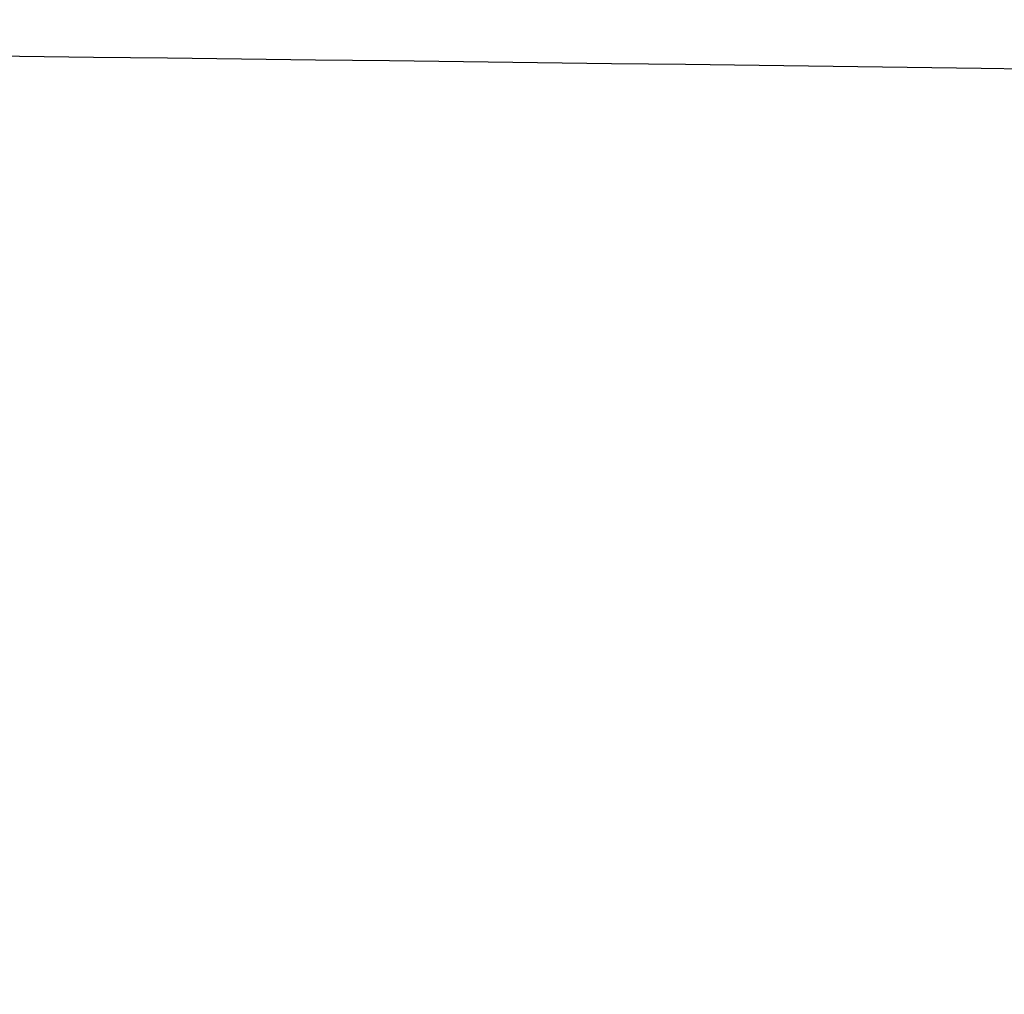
# Model space of a CAD drawing. Header units: centimetres. Extents: x -131 to 30, y 97 to 149.
# Tile 148 of 256: x -110.001 to -109.736, y 144.117 to 144.378. Entities that reach past the tile are written whole.
import ezdxf

# ---------------------------------------------------------------- set-up
doc = ezdxf.new("R2010")
doc.units = ezdxf.units.CM
doc.layers.add('SOLIDE1', color=7, linetype='Continuous', true_color=0xffffff)

msp = doc.modelspace()

# ---------------------------------------------------------------- linework, layer by layer
at = {"layer": 'SOLIDE1'}
msp.add_open_spline([(-50.55414, 143.08102, 12.82954), (-60.34255, 143.29567, 12.82954), (-70.13095, 143.51032, 12.82954), (-79.91936, 143.72494, 12.82954), (-86.72237, 143.8741, 12.82954), (-93.52538, 144.02333, 12.82954), (-100.3284, 144.17242, 12.82954), (-102.02887, 144.20968, 12.82954), (-103.72933, 144.24751, 12.82954), (-105.42982, 144.28391, 12.82954), (-107.12565, 144.32022, 12.82954), (-108.8215, 144.35826, 12.82954), (-110.51766, 144.37408, 12.82954), (-112.17653, 144.38424, 12.82954), (-113.84047, 144.39135, 12.82954), (-115.4923, 144.21774, 12.82954), (-116.2822, 144.13146, 12.82954), (-117.06708, 143.98736, 12.82954), (-117.82977, 143.76277, 12.82954), (-118.59934, 143.53605, 12.82954), (-119.34556, 143.23424, 12.82954), (-120.06609, 142.8823, 12.82954), (-121.52929, 142.16728, 12.82954), (-122.90737, 141.26962, 12.82954), (-124.1227, 140.18345, 12.82954), (-124.7307, 139.64007, 12.82954), (-125.29468, 139.0479, 12.82954), (-125.81275, 138.41833, 12.82954), (-126.33415, 137.78472, 12.82954), (-126.80842, 137.11266, 12.82954), (-127.23555, 136.41213, 12.82954), (-127.66081, 135.71494, 12.82954), (-128.02831, 134.98198, 12.82954), (-128.32411, 134.22059, 12.82954), (-128.62439, 133.44746, 12.82954), (-128.8556, 132.64931, 12.82954), (-129.05404, 131.84455, 12.82954), (-129.45667, 130.21121, 12.82954), (-129.66539, 128.5376, 12.82954), (-129.81537, 126.86434, 12.82954), (-130.11856, 123.47626, 12.82954), (-130.2776, 120.07753, 12.82954), (-130.43192, 116.68007, 12.82954), (-130.44873, 116.30796, 12.82954), (-130.46552, 115.93585, 12.82954), (-130.48139, 115.56371, 12.82954)], degree=3, knots=[-0.000012, -0.000012, -0.000012, -0.000012, 29.380155, 29.380155, 29.380155, 49.799589, 49.799589, 49.799589, 54.903603, 54.903603, 54.903603, 59.99365, 59.99365, 59.99365, 64.97488, 64.97488, 64.97488, 67.360063, 67.360063, 67.360063, 69.767008, 69.767008, 69.767008, 74.656116, 74.656116, 74.656116, 77.102956, 77.102956, 77.102956, 79.565206, 79.565206, 79.565206, 82.016105, 82.016105, 82.016105, 84.504166, 84.504166, 84.504166, 89.548588, 89.548588, 89.548588, 99.755121, 99.755121, 99.755121, 100.872882, 100.872882, 100.872882, 100.872882], dxfattribs=at)
msp.add_open_spline([(-50.55414, 143.08102, 12.82954), (-60.34255, 143.29567, 12.82954), (-70.13095, 143.51032, 12.82954), (-79.91936, 143.72494, 12.82954), (-86.72237, 143.8741, 12.82954), (-93.52538, 144.02333, 12.82954), (-100.3284, 144.17242, 12.82954), (-102.02887, 144.20968, 12.82954), (-103.72933, 144.24751, 12.82954), (-105.42982, 144.28391, 12.82954), (-107.12565, 144.32022, 12.82954), (-108.8215, 144.35826, 12.82954), (-110.51766, 144.37408, 12.82954), (-112.17653, 144.38424, 12.82954), (-113.84047, 144.39135, 12.82954), (-115.4923, 144.21774, 12.82954), (-116.2822, 144.13146, 12.82954), (-117.06708, 143.98736, 12.82954), (-117.82977, 143.76277, 12.82954), (-118.59934, 143.53605, 12.82954), (-119.34556, 143.23424, 12.82954), (-120.06609, 142.8823, 12.82954), (-121.52929, 142.16728, 12.82954), (-122.90737, 141.26962, 12.82954), (-124.1227, 140.18345, 12.82954), (-124.7307, 139.64007, 12.82954), (-125.29468, 139.0479, 12.82954), (-125.81275, 138.41833, 12.82954), (-126.33415, 137.78472, 12.82954), (-126.80842, 137.11266, 12.82954), (-127.23555, 136.41213, 12.82954), (-127.66081, 135.71494, 12.82954), (-128.02831, 134.98198, 12.82954), (-128.32411, 134.22059, 12.82954), (-128.62439, 133.44746, 12.82954), (-128.8556, 132.64931, 12.82954), (-129.05404, 131.84455, 12.82954), (-129.45667, 130.21121, 12.82954), (-129.66539, 128.5376, 12.82954), (-129.81537, 126.86434, 12.82954), (-130.11856, 123.47626, 12.82954), (-130.2776, 120.07753, 12.82954), (-130.43192, 116.68007, 12.82954), (-130.44873, 116.30796, 12.82954), (-130.46552, 115.93585, 12.82954), (-130.48139, 115.56371, 12.82954)], degree=3, knots=[-0.000012, -0.000012, -0.000012, -0.000012, 29.380155, 29.380155, 29.380155, 49.799589, 49.799589, 49.799589, 54.903603, 54.903603, 54.903603, 59.99365, 59.99365, 59.99365, 64.97488, 64.97488, 64.97488, 67.360063, 67.360063, 67.360063, 69.767008, 69.767008, 69.767008, 74.656116, 74.656116, 74.656116, 77.102956, 77.102956, 77.102956, 79.565206, 79.565206, 79.565206, 82.016105, 82.016105, 82.016105, 84.504166, 84.504166, 84.504166, 89.548588, 89.548588, 89.548588, 99.755121, 99.755121, 99.755121, 100.872882, 100.872882, 100.872882, 100.872882], dxfattribs=at)
msp.add_open_spline([(-112.24397, 144.37587, 12.82954), (-110.86838, 143.51739, 12.82954), (-109.49279, 142.6589, 12.82954)], degree=2, dxfattribs=at)
msp.add_open_spline([(-112.24397, 144.37587, 12.82954), (-110.86838, 143.51739, 12.82954), (-109.49279, 142.6589, 12.82954)], degree=2, dxfattribs=at)

doc.saveas('drawing.dxf')
